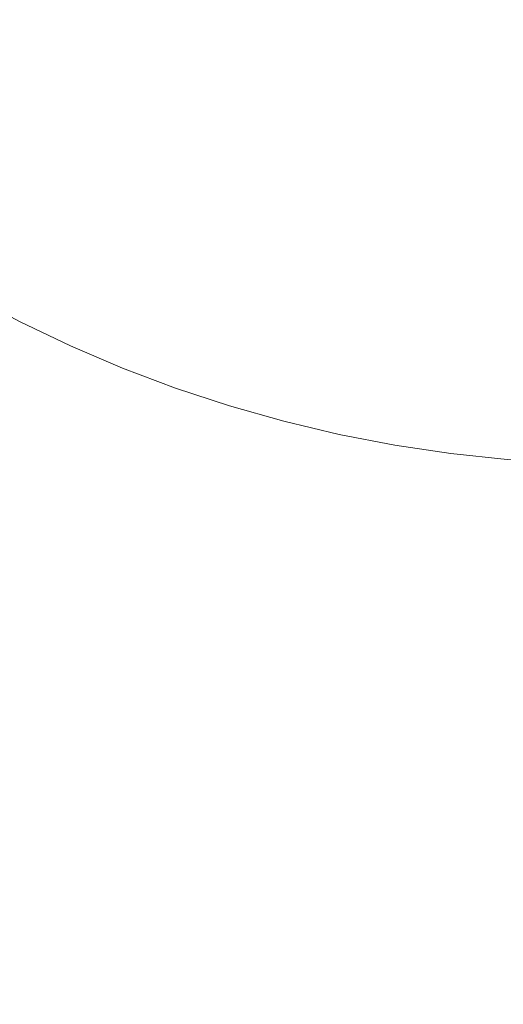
# Model space of a CAD drawing. Header units: centimetres. Extents: x -26 to 27.3, y 37.2 to 39.
# Tile 136 of 256: x -7.9047 to -7.8685, y 37.5596 to 37.6334. Entities that reach past the tile are written whole.
import ezdxf

# ---------------------------------------------------------------- set-up
doc = ezdxf.new("R2010")
doc.units = ezdxf.units.CM
doc.header["$LTSCALE"] = 2.54
doc.layers.add('Lucido design-1', color=7, linetype='Continuous')

# ---------------------------------------------------------------- blocks, each defined once
blk = doc.blocks.new('Gruppo-6-1')
at = {"color": 7, "linetype": 'Continuous', "lineweight": 9}
for points in [[(-25.859734, 38.900112, -349.282667), (-25.859734, 37.300112, -349.282667), (27.240266, 37.300112, -349.282667), (27.240266, 38.900112, -349.282667)], [(-25.859734, 38.900112, -373.24943), (-25.859734, 37.300112, -373.24943), (27.240266, 37.300112, -373.24943), (27.240266, 38.900112, -373.24943)]]:
    blk.add_3dface(points, dxfattribs=at)
for points, invisible_edges in [([(-7.959734, 37.700112, -349.682667), (-7.959734, 38.900112, -349.682667), (9.340266, 38.900112, -349.682667), (9.240266, 37.600112, -349.682667)], 12), ([(-7.959734, 38.900112, -373.64943), (9.340266, 38.900112, -373.64943), (9.240266, 37.600112, -373.64943), (-7.859734, 37.600112, -373.64943)], 10), ([(-7.959734, 37.700112, -373.64943), (-7.959734, 38.900112, -373.64943), (-7.859734, 37.600112, -373.64943)], 10), ([(-7.959734, 37.700112, -349.682667), (9.240266, 37.600112, -349.682667), (-7.859734, 37.600112, -349.682667)], 9), ([(-7.959373, 37.691631, -349.682667), (-7.959644, 37.695868, -349.682667), (-7.959734, 37.700112, -349.682667), (-7.859734, 37.600112, -349.682667)], 12), ([(-7.959373, 37.691631, -373.64943), (-7.959644, 37.695868, -373.64943), (-7.959734, 37.700112, -373.64943), (-7.859734, 37.600112, -373.64943)], 12), ([(-7.859734, 37.600112, -349.682667), (-7.958295, 37.683212, -349.682667), (-7.958924, 37.68741, -349.682667), (-7.959373, 37.691631, -349.682667)], 9), ([(-7.859734, 37.600112, -373.64943), (-7.958295, 37.683212, -373.64943), (-7.958924, 37.68741, -373.64943), (-7.959373, 37.691631, -373.64943)], 9), ([(-7.958295, 37.683212, -349.682667), (-7.876634, 37.60155, -349.682667), (-7.880802, 37.602356, -349.682667)], 9), ([(-7.958295, 37.683212, -349.682667), (-7.900924, 37.608989, -349.682667), (-7.904754, 37.610819, -349.682667)], 9), ([(-7.958295, 37.683212, -349.682667), (-7.889016, 37.604495, -349.682667), (-7.893048, 37.605824, -349.682667), (-7.897019, 37.607323, -349.682667)], 9), ([(-7.958295, 37.683212, -349.682667), (-7.868214, 37.600472, -349.682667), (-7.872435, 37.600922, -349.682667), (-7.876634, 37.60155, -349.682667)], 9), ([(-7.897019, 37.607323, -349.682667), (-7.900924, 37.608989, -349.682667), (-7.958295, 37.683212, -349.682667)], 10), ([(-7.958295, 37.683212, -349.682667), (-7.859734, 37.600112, -349.682667), (-7.863978, 37.600202, -349.682667), (-7.868214, 37.600472, -349.682667)], 9), ([(-7.880802, 37.602356, -349.682667), (-7.884932, 37.603339, -349.682667), (-7.889016, 37.604495, -349.682667), (-7.958295, 37.683212, -349.682667)], 12), ([(-7.956507, 37.674914, -373.64943), (-7.957489, 37.679044, -373.64943), (-7.958295, 37.683212, -373.64943), (-7.859734, 37.600112, -373.64943)], 12), ([(-7.859734, 37.600112, -373.64943), (-7.95535, 37.67083, -373.64943), (-7.956507, 37.674914, -373.64943)], 9), ([(-7.859734, 37.600112, -373.64943), (-7.954021, 37.666798, -373.64943), (-7.95535, 37.67083, -373.64943)], 9), ([(-7.950857, 37.658922, -373.64943), (-7.952523, 37.662826, -373.64943), (-7.954021, 37.666798, -373.64943), (-7.859734, 37.600112, -373.64943)], 12), ([(-7.949026, 37.655092, -373.64943), (-7.950857, 37.658922, -373.64943), (-7.859734, 37.600112, -373.64943)], 10), ([(-7.944887, 37.647681, -373.64943), (-7.947035, 37.651343, -373.64943), (-7.949026, 37.655092, -373.64943), (-7.859734, 37.600112, -373.64943)], 12), ([(-7.859734, 37.600112, -373.64943), (-7.942585, 37.644115, -373.64943), (-7.944887, 37.647681, -373.64943)], 9), ([(-7.859734, 37.600112, -373.64943), (-7.937537, 37.63729, -373.64943), (-7.940133, 37.640649, -373.64943), (-7.942585, 37.644115, -373.64943)], 9), ([(-7.931929, 37.630918, -373.64943), (-7.934801, 37.634045, -373.64943), (-7.937537, 37.63729, -373.64943), (-7.859734, 37.600112, -373.64943)], 12), ([(-7.859734, 37.600112, -373.64943), (-7.928928, 37.627916, -373.64943), (-7.931929, 37.630918, -373.64943)], 9), ([(-7.922556, 37.622308, -373.64943), (-7.925801, 37.625045, -373.64943), (-7.928928, 37.627916, -373.64943), (-7.859734, 37.600112, -373.64943)], 12), ([(-7.919197, 37.619712, -373.64943), (-7.922556, 37.622308, -373.64943), (-7.859734, 37.600112, -373.64943)], 10), ([(-7.859734, 37.600112, -373.64943), (-7.912164, 37.614959, -373.64943), (-7.915731, 37.617261, -373.64943), (-7.919197, 37.619712, -373.64943)], 9), ([(-7.904754, 37.610819, -373.64943), (-7.908503, 37.612811, -373.64943), (-7.912164, 37.614959, -373.64943), (-7.859734, 37.600112, -373.64943)], 12), ([(-7.902539, 37.605415, -349.682744), (-7.90652, 37.607317, -349.682744), (-7.904754, 37.610819, -349.682667), (-7.900924, 37.608989, -349.682667)], 11), ([(-7.902539, 37.605415, -373.649507), (-7.90652, 37.607317, -373.649507), (-7.904754, 37.610819, -373.64943), (-7.900924, 37.608989, -373.64943)], 11), ([(-7.859734, 37.600112, -373.64943), (-7.900924, 37.608989, -373.64943), (-7.904754, 37.610819, -373.64943)], 9), ([(-7.898482, 37.603684, -349.682744), (-7.902539, 37.605415, -349.682744), (-7.900924, 37.608989, -349.682667), (-7.897019, 37.607323, -349.682667)], 11), ([(-7.898482, 37.603684, -373.649507), (-7.902539, 37.605415, -373.649507), (-7.900924, 37.608989, -373.64943), (-7.897019, 37.607323, -373.64943)], 11), ([(-7.859734, 37.600112, -373.64943), (-7.893048, 37.605824, -373.64943), (-7.897019, 37.607323, -373.64943), (-7.900924, 37.608989, -373.64943)], 9), ([(-7.904271, 37.601585, -349.682997), (-7.908412, 37.603564, -349.682997), (-7.90652, 37.607317, -349.682744), (-7.902539, 37.605415, -349.682744)], 15), ([(-7.904271, 37.601585, -373.64976), (-7.908412, 37.603564, -373.64976), (-7.90652, 37.607317, -373.649507), (-7.902539, 37.605415, -373.649507)], 15), ([(-7.894354, 37.602126, -349.682744), (-7.898482, 37.603684, -349.682744), (-7.897019, 37.607323, -349.682667), (-7.893048, 37.605824, -349.682667)], 11), ([(-7.894354, 37.602126, -373.649507), (-7.898482, 37.603684, -373.649507), (-7.897019, 37.607323, -373.64943), (-7.893048, 37.605824, -373.64943)], 11), ([(-7.890165, 37.600745, -349.682744), (-7.894354, 37.602126, -349.682744), (-7.893048, 37.605824, -349.682667), (-7.889016, 37.604495, -349.682667)], 11), ([(-7.890165, 37.600745, -373.649507), (-7.894354, 37.602126, -373.649507), (-7.893048, 37.605824, -373.64943), (-7.889016, 37.604495, -373.64943)], 11), ([(-7.884932, 37.603339, -373.64943), (-7.889016, 37.604495, -373.64943), (-7.893048, 37.605824, -373.64943), (-7.859734, 37.600112, -373.64943)], 12), ([(-7.900049, 37.599783, -349.682997), (-7.904271, 37.601585, -349.682997), (-7.902539, 37.605415, -349.682744), (-7.898482, 37.603684, -349.682744)], 15), ([(-7.900049, 37.599783, -373.64976), (-7.904271, 37.601585, -373.64976), (-7.902539, 37.605415, -373.649507), (-7.898482, 37.603684, -373.649507)], 15), ([(-7.88592, 37.599543, -349.682744), (-7.890165, 37.600745, -349.682744), (-7.889016, 37.604495, -349.682667), (-7.884932, 37.603339, -349.682667)], 11), ([(-7.88592, 37.599543, -373.649507), (-7.890165, 37.600745, -373.649507), (-7.889016, 37.604495, -373.64943), (-7.884932, 37.603339, -373.64943)], 11), ([(-7.905996, 37.597769, -349.683428), (-7.910297, 37.599825, -349.683428), (-7.908412, 37.603564, -349.682997), (-7.904271, 37.601585, -349.682997)], 15), ([(-7.905996, 37.597769, -373.650191), (-7.910297, 37.599825, -373.650191), (-7.908412, 37.603564, -373.64976), (-7.904271, 37.601585, -373.64976)], 15), ([(-7.895755, 37.598163, -349.682997), (-7.900049, 37.599783, -349.682997), (-7.898482, 37.603684, -349.682744), (-7.894354, 37.602126, -349.682744)], 15), ([(-7.895755, 37.598163, -373.64976), (-7.900049, 37.599783, -373.64976), (-7.898482, 37.603684, -373.649507), (-7.894354, 37.602126, -373.649507)], 15), ([(-7.881628, 37.598522, -349.682744), (-7.88592, 37.599543, -349.682744), (-7.884932, 37.603339, -349.682667), (-7.880802, 37.602356, -349.682667)], 11), ([(-7.881628, 37.598522, -373.649507), (-7.88592, 37.599543, -373.649507), (-7.884932, 37.603339, -373.64943), (-7.880802, 37.602356, -373.64943)], 11), ([(-7.859734, 37.600112, -373.64943), (-7.880802, 37.602356, -373.64943), (-7.884932, 37.603339, -373.64943)], 9), ([(-7.891395, 37.596726, -349.682997), (-7.895755, 37.598163, -349.682997), (-7.894354, 37.602126, -349.682744), (-7.890165, 37.600745, -349.682744)], 15), ([(-7.891395, 37.596726, -373.64976), (-7.895755, 37.598163, -373.64976), (-7.894354, 37.602126, -373.649507), (-7.890165, 37.600745, -373.649507)], 15), ([(-7.877297, 37.597685, -349.682744), (-7.881628, 37.598522, -349.682744), (-7.880802, 37.602356, -349.682667), (-7.876634, 37.60155, -349.682667)], 11), ([(-7.877297, 37.597685, -373.649507), (-7.881628, 37.598522, -373.649507), (-7.880802, 37.602356, -373.64943), (-7.876634, 37.60155, -373.64943)], 11), ([(-7.872435, 37.600922, -373.64943), (-7.876634, 37.60155, -373.64943), (-7.880802, 37.602356, -373.64943), (-7.859734, 37.600112, -373.64943)], 12), ([(-7.90161, 37.595898, -349.683428), (-7.905996, 37.597769, -349.683428), (-7.904271, 37.601585, -349.682997), (-7.900049, 37.599783, -349.682997)], 15), ([(-7.90161, 37.595898, -373.650191), (-7.905996, 37.597769, -373.650191), (-7.904271, 37.601585, -373.64976), (-7.900049, 37.599783, -373.64976)], 15), ([(-7.872934, 37.597031, -349.682744), (-7.877297, 37.597685, -349.682744), (-7.876634, 37.60155, -349.682667), (-7.872435, 37.600922, -349.682667)], 11), ([(-7.872934, 37.597031, -373.649507), (-7.877297, 37.597685, -373.649507), (-7.876634, 37.60155, -373.64943), (-7.872435, 37.600922, -373.64943)], 11), ([(-7.886979, 37.595475, -349.682997), (-7.891395, 37.596726, -349.682997), (-7.890165, 37.600745, -349.682744), (-7.88592, 37.599543, -349.682744)], 15), ([(-7.886979, 37.595475, -373.64976), (-7.891395, 37.596726, -373.64976), (-7.890165, 37.600745, -373.649507), (-7.88592, 37.599543, -373.649507)], 15), ([(-7.868547, 37.596564, -349.682744), (-7.872934, 37.597031, -349.682744), (-7.872435, 37.600922, -349.682667), (-7.868214, 37.600472, -349.682667)], 11), ([(-7.868547, 37.596564, -373.649507), (-7.872934, 37.597031, -373.649507), (-7.872435, 37.600922, -373.64943), (-7.868214, 37.600472, -373.64943)], 11), ([(-7.859734, 37.600112, -373.64943), (-7.863978, 37.600202, -373.64943), (-7.868214, 37.600472, -373.64943), (-7.872435, 37.600922, -373.64943)], 8), ([(-7.89715, 37.594215, -349.683428), (-7.90161, 37.595898, -349.683428), (-7.900049, 37.599783, -349.682997), (-7.895755, 37.598163, -349.682997)], 15), ([(-7.89715, 37.594215, -373.650191), (-7.90161, 37.595898, -373.650191), (-7.900049, 37.599783, -373.64976), (-7.895755, 37.598163, -373.64976)], 15), ([(-7.864144, 37.596283, -349.682744), (-7.868547, 37.596564, -349.682744), (-7.868214, 37.600472, -349.682667), (-7.863978, 37.600202, -349.682667)], 11), ([(-7.864144, 37.596283, -373.649507), (-7.868547, 37.596564, -373.649507), (-7.868214, 37.600472, -373.64943), (-7.863978, 37.600202, -373.64943)], 11), ([(-7.882514, 37.594413, -349.682997), (-7.886979, 37.595475, -349.682997), (-7.88592, 37.599543, -349.682744), (-7.881628, 37.598522, -349.682744)], 15), ([(-7.882514, 37.594413, -373.64976), (-7.886979, 37.595475, -373.64976), (-7.88592, 37.599543, -373.649507), (-7.881628, 37.598522, -373.649507)], 15), ([(-7.878007, 37.593542, -349.682997), (-7.882514, 37.594413, -349.682997), (-7.881628, 37.598522, -349.682744), (-7.877297, 37.597685, -349.682744)], 15), ([(-7.878007, 37.593542, -373.64976), (-7.882514, 37.594413, -373.64976), (-7.881628, 37.598522, -373.649507), (-7.877297, 37.597685, -373.649507)], 15), ([(-7.903162, 37.592037, -349.684033), (-7.90771, 37.593977, -349.684033), (-7.905996, 37.597769, -349.683428), (-7.90161, 37.595898, -349.683428)], 15), ([(-7.903162, 37.592037, -373.650796), (-7.90771, 37.593977, -373.650796), (-7.905996, 37.597769, -373.650191), (-7.90161, 37.595898, -373.650191)], 15), ([(-7.892622, 37.592722, -349.683428), (-7.89715, 37.594215, -349.683428), (-7.895755, 37.598163, -349.682997), (-7.891395, 37.596726, -349.682997)], 15), ([(-7.892622, 37.592722, -373.650191), (-7.89715, 37.594215, -373.650191), (-7.895755, 37.598163, -373.64976), (-7.891395, 37.596726, -373.64976)], 15), ([(-7.873468, 37.592862, -349.682997), (-7.878007, 37.593542, -349.682997), (-7.877297, 37.597685, -349.682744), (-7.872934, 37.597031, -349.682744)], 15), ([(-7.873468, 37.592862, -373.64976), (-7.878007, 37.593542, -373.64976), (-7.877297, 37.597685, -373.649507), (-7.872934, 37.597031, -373.649507)], 15), ([(-7.868903, 37.592376, -349.682997), (-7.873468, 37.592862, -349.682997), (-7.872934, 37.597031, -349.682744), (-7.868547, 37.596564, -349.682744)], 15), ([(-7.868903, 37.592376, -373.64976), (-7.873468, 37.592862, -373.64976), (-7.872934, 37.597031, -373.649507), (-7.868547, 37.596564, -373.649507)], 15), ([(-7.888034, 37.591423, -349.683428), (-7.892622, 37.592722, -349.683428), (-7.891395, 37.596726, -349.682997), (-7.886979, 37.595475, -349.682997)], 15), ([(-7.888034, 37.591423, -373.650191), (-7.892622, 37.592722, -373.650191), (-7.891395, 37.596726, -373.64976), (-7.886979, 37.595475, -373.64976)], 15), ([(-7.864323, 37.592084, -349.682997), (-7.868903, 37.592376, -349.682997), (-7.868547, 37.596564, -349.682744), (-7.864144, 37.596283, -349.682744)], 15), ([(-7.864323, 37.592084, -373.64976), (-7.868903, 37.592376, -373.64976), (-7.868547, 37.596564, -373.649507), (-7.864144, 37.596283, -373.649507)], 15), ([(-7.898536, 37.590291, -349.684033), (-7.903162, 37.592037, -349.684033), (-7.90161, 37.595898, -349.683428), (-7.89715, 37.594215, -349.683428)], 15), ([(-7.898536, 37.590291, -373.650796), (-7.903162, 37.592037, -373.650796), (-7.90161, 37.595898, -373.650191), (-7.89715, 37.594215, -373.650191)], 15), ([(-7.883396, 37.59032, -349.683428), (-7.888034, 37.591423, -349.683428), (-7.886979, 37.595475, -349.682997), (-7.882514, 37.594413, -349.682997)], 15), ([(-7.883396, 37.59032, -373.650191), (-7.888034, 37.591423, -373.650191), (-7.886979, 37.595475, -373.64976), (-7.882514, 37.594413, -373.64976)], 15), ([(-7.904701, 37.588206, -349.684812), (-7.90941, 37.590216, -349.684812), (-7.90771, 37.593977, -349.684033), (-7.903162, 37.592037, -349.684033)], 15), ([(-7.904701, 37.588206, -373.651575), (-7.90941, 37.590216, -373.651575), (-7.90771, 37.593977, -373.650796), (-7.903162, 37.592037, -373.650796)], 15), ([(-7.89384, 37.588743, -349.684033), (-7.898536, 37.590291, -349.684033), (-7.89715, 37.594215, -349.683428), (-7.892622, 37.592722, -349.683428)], 15), ([(-7.89384, 37.588743, -373.650796), (-7.898536, 37.590291, -373.650796), (-7.89715, 37.594215, -373.650191), (-7.892622, 37.592722, -373.650191)], 15), ([(-7.878715, 37.589415, -349.683428), (-7.883396, 37.59032, -349.683428), (-7.882514, 37.594413, -349.682997), (-7.878007, 37.593542, -349.682997)], 15), ([(-7.878715, 37.589415, -373.650191), (-7.883396, 37.59032, -373.650191), (-7.882514, 37.594413, -373.64976), (-7.878007, 37.593542, -373.64976)], 15), ([(-7.873999, 37.588709, -349.683428), (-7.878715, 37.589415, -349.683428), (-7.878007, 37.593542, -349.682997), (-7.873468, 37.592862, -349.682997)], 15), ([(-7.873999, 37.588709, -373.650191), (-7.878715, 37.589415, -373.650191), (-7.878007, 37.593542, -373.64976), (-7.873468, 37.592862, -373.64976)], 15), ([(-7.889083, 37.587396, -349.684033), (-7.89384, 37.588743, -349.684033), (-7.892622, 37.592722, -349.683428), (-7.888034, 37.591423, -349.683428)], 15), ([(-7.889083, 37.587396, -373.650796), (-7.89384, 37.588743, -373.650796), (-7.892622, 37.592722, -373.650191), (-7.888034, 37.591423, -373.650191)], 15), ([(-7.869259, 37.588204, -349.683428), (-7.873999, 37.588709, -349.683428), (-7.873468, 37.592862, -349.682997), (-7.868903, 37.592376, -349.682997)], 15), ([(-7.869259, 37.588204, -373.650191), (-7.873999, 37.588709, -373.650191), (-7.873468, 37.592862, -373.64976), (-7.868903, 37.592376, -373.64976)], 15), ([(-7.899911, 37.586399, -349.684812), (-7.904701, 37.588206, -349.684812), (-7.903162, 37.592037, -349.684033), (-7.898536, 37.590291, -349.684033)], 15), ([(-7.899911, 37.586399, -373.651575), (-7.904701, 37.588206, -373.651575), (-7.903162, 37.592037, -373.650796), (-7.898536, 37.590291, -373.650796)], 15), ([(-7.8645, 37.5879, -349.683428), (-7.869259, 37.588204, -349.683428), (-7.868903, 37.592376, -349.682997), (-7.864323, 37.592084, -349.682997)], 15), ([(-7.8645, 37.5879, -373.650191), (-7.869259, 37.588204, -373.650191), (-7.868903, 37.592376, -373.64976), (-7.864323, 37.592084, -373.64976)], 15), ([(-7.884272, 37.586252, -349.684033), (-7.889083, 37.587396, -349.684033), (-7.888034, 37.591423, -349.683428), (-7.883396, 37.59032, -349.683428)], 15), ([(-7.884272, 37.586252, -373.650796), (-7.889083, 37.587396, -373.650796), (-7.888034, 37.591423, -373.650191), (-7.883396, 37.59032, -373.650191)], 15), ([(-7.906225, 37.584413, -349.685763), (-7.911094, 37.586491, -349.685763), (-7.90941, 37.590216, -349.684812), (-7.904701, 37.588206, -349.684812)], 15), ([(-7.906225, 37.584413, -373.652526), (-7.911094, 37.586491, -373.652526), (-7.90941, 37.590216, -373.651575), (-7.904701, 37.588206, -373.651575)], 15), ([(-7.895049, 37.584796, -349.684812), (-7.899911, 37.586399, -349.684812), (-7.898536, 37.590291, -349.684033), (-7.89384, 37.588743, -349.684033)], 15), ([(-7.895049, 37.584796, -373.651575), (-7.899911, 37.586399, -373.651575), (-7.898536, 37.590291, -373.650796), (-7.89384, 37.588743, -373.650796)], 15), ([(-7.879418, 37.585313, -349.684033), (-7.884272, 37.586252, -349.684033), (-7.883396, 37.59032, -349.683428), (-7.878715, 37.589415, -349.683428)], 15), ([(-7.879418, 37.585313, -373.650796), (-7.884272, 37.586252, -373.650796), (-7.883396, 37.59032, -373.650191), (-7.878715, 37.589415, -373.650191)], 15), ([(-7.890123, 37.583401, -349.684812), (-7.895049, 37.584796, -349.684812), (-7.89384, 37.588743, -349.684033), (-7.889083, 37.587396, -349.684033)], 15), ([(-7.890123, 37.583401, -373.651575), (-7.895049, 37.584796, -373.651575), (-7.89384, 37.588743, -373.650796), (-7.889083, 37.587396, -373.650796)], 15), ([(-7.874528, 37.584581, -349.684033), (-7.879418, 37.585313, -349.684033), (-7.878715, 37.589415, -349.683428), (-7.873999, 37.588709, -349.683428)], 15), ([(-7.874528, 37.584581, -373.650796), (-7.879418, 37.585313, -373.650796), (-7.878715, 37.589415, -373.650191), (-7.873999, 37.588709, -373.650191)], 15), ([(-7.869611, 37.584057, -349.684033), (-7.874528, 37.584581, -349.684033), (-7.873999, 37.588709, -349.683428), (-7.869259, 37.588204, -349.683428)], 15), ([(-7.869611, 37.584057, -373.650796), (-7.874528, 37.584581, -373.650796), (-7.873999, 37.588709, -373.650191), (-7.869259, 37.588204, -373.650191)], 15), ([(-7.901273, 37.582544, -349.685763), (-7.906225, 37.584413, -349.685763), (-7.904701, 37.588206, -349.684812), (-7.899911, 37.586399, -349.684812)], 15), ([(-7.901273, 37.582544, -373.652526), (-7.906225, 37.584413, -373.652526), (-7.904701, 37.588206, -373.651575), (-7.899911, 37.586399, -373.651575)], 15), ([(-7.864677, 37.583743, -349.684033), (-7.869611, 37.584057, -349.684033), (-7.869259, 37.588204, -349.683428), (-7.8645, 37.5879, -349.683428)], 15), ([(-7.864677, 37.583743, -373.650796), (-7.869611, 37.584057, -373.650796), (-7.869259, 37.588204, -373.650191), (-7.8645, 37.5879, -373.650191)], 15), ([(-7.885142, 37.582217, -349.684812), (-7.890123, 37.583401, -349.684812), (-7.889083, 37.587396, -349.684033), (-7.884272, 37.586252, -349.684033)], 15), ([(-7.885142, 37.582217, -373.651575), (-7.890123, 37.583401, -373.651575), (-7.889083, 37.587396, -373.650796), (-7.884272, 37.586252, -373.650796)], 15), ([(-7.896246, 37.580887, -349.685763), (-7.901273, 37.582544, -349.685763), (-7.899911, 37.586399, -349.684812), (-7.895049, 37.584796, -349.684812)], 15), ([(-7.896246, 37.580887, -373.652526), (-7.901273, 37.582544, -373.652526), (-7.899911, 37.586399, -373.651575), (-7.895049, 37.584796, -373.651575)], 15), ([(-7.880116, 37.581244, -349.684812), (-7.885142, 37.582217, -349.684812), (-7.884272, 37.586252, -349.684033), (-7.879418, 37.585313, -349.684033)], 15), ([(-7.880116, 37.581244, -373.651575), (-7.885142, 37.582217, -373.651575), (-7.884272, 37.586252, -373.650796), (-7.879418, 37.585313, -373.650796)], 15), ([(-7.875052, 37.580486, -349.684812), (-7.880116, 37.581244, -349.684812), (-7.879418, 37.585313, -349.684033), (-7.874528, 37.584581, -349.684033)], 15), ([(-7.875052, 37.580486, -373.651575), (-7.880116, 37.581244, -373.651575), (-7.879418, 37.585313, -373.650796), (-7.874528, 37.584581, -373.650796)], 15), ([(-7.902619, 37.578735, -349.686883), (-7.907732, 37.580664, -349.686883), (-7.906225, 37.584413, -349.685763), (-7.901273, 37.582544, -349.685763)], 15), ([(-7.902619, 37.578735, -373.653646), (-7.907732, 37.580664, -373.653646), (-7.906225, 37.584413, -373.652526), (-7.901273, 37.582544, -373.652526)], 15), ([(-7.891153, 37.579445, -349.685763), (-7.896246, 37.580887, -349.685763), (-7.895049, 37.584796, -349.684812), (-7.890123, 37.583401, -349.684812)], 15), ([(-7.891153, 37.579445, -373.652526), (-7.896246, 37.580887, -373.652526), (-7.895049, 37.584796, -373.651575), (-7.890123, 37.583401, -373.651575)], 15), ([(-7.869962, 37.579944, -349.684812), (-7.875052, 37.580486, -349.684812), (-7.874528, 37.584581, -349.684033), (-7.869611, 37.584057, -349.684033)], 15), ([(-7.869962, 37.579944, -373.651575), (-7.875052, 37.580486, -373.651575), (-7.874528, 37.584581, -373.650796), (-7.869611, 37.584057, -373.650796)], 15), ([(-7.864852, 37.579618, -349.684812), (-7.869962, 37.579944, -349.684812), (-7.869611, 37.584057, -349.684033), (-7.864677, 37.583743, -349.684033)], 15), ([(-7.864852, 37.579618, -373.651575), (-7.869962, 37.579944, -373.651575), (-7.869611, 37.584057, -373.650796), (-7.864677, 37.583743, -373.650796)], 15), ([(-7.886003, 37.578221, -349.685763), (-7.891153, 37.579445, -349.685763), (-7.890123, 37.583401, -349.684812), (-7.885142, 37.582217, -349.684812)], 15), ([(-7.886003, 37.578221, -373.652526), (-7.891153, 37.579445, -373.652526), (-7.890123, 37.583401, -373.651575), (-7.885142, 37.582217, -373.651575)], 15), ([(-7.897429, 37.577024, -349.686883), (-7.902619, 37.578735, -349.686883), (-7.901273, 37.582544, -349.685763), (-7.896246, 37.580887, -349.685763)], 15), ([(-7.897429, 37.577024, -373.653646), (-7.902619, 37.578735, -373.653646), (-7.901273, 37.582544, -373.652526), (-7.896246, 37.580887, -373.652526)], 15), ([(-7.880806, 37.577215, -349.685763), (-7.886003, 37.578221, -349.685763), (-7.885142, 37.582217, -349.684812), (-7.880116, 37.581244, -349.684812)], 15), ([(-7.880806, 37.577215, -373.652526), (-7.886003, 37.578221, -373.652526), (-7.885142, 37.582217, -373.651575), (-7.880116, 37.581244, -373.651575)], 15), ([(-7.903947, 37.574976, -349.68817), (-7.909218, 37.576966, -349.68817), (-7.907732, 37.580664, -349.686883), (-7.902619, 37.578735, -349.686883)], 15), ([(-7.903947, 37.574976, -373.654933), (-7.909218, 37.576966, -373.654933), (-7.907732, 37.580664, -373.653646), (-7.902619, 37.578735, -373.653646)], 15), ([(-7.892171, 37.575535, -349.686883), (-7.897429, 37.577024, -349.686883), (-7.896246, 37.580887, -349.685763), (-7.891153, 37.579445, -349.685763)], 15), ([(-7.892171, 37.575535, -373.653646), (-7.897429, 37.577024, -373.653646), (-7.896246, 37.580887, -373.652526), (-7.891153, 37.579445, -373.652526)], 15), ([(-7.875572, 37.576432, -349.685763), (-7.880806, 37.577215, -349.685763), (-7.880116, 37.581244, -349.684812), (-7.875052, 37.580486, -349.684812)], 15), ([(-7.875572, 37.576432, -373.652526), (-7.880806, 37.577215, -373.652526), (-7.880116, 37.581244, -373.651575), (-7.875052, 37.580486, -373.651575)], 15), ([(-7.870308, 37.575871, -349.685763), (-7.875572, 37.576432, -349.685763), (-7.875052, 37.580486, -349.684812), (-7.869962, 37.579944, -349.684812)], 15), ([(-7.870308, 37.575871, -373.652526), (-7.875572, 37.576432, -373.652526), (-7.875052, 37.580486, -373.651575), (-7.869962, 37.579944, -373.651575)], 15), ([(-7.865026, 37.575534, -349.685763), (-7.870308, 37.575871, -349.685763), (-7.869962, 37.579944, -349.684812), (-7.864852, 37.579618, -349.684812)], 15), ([(-7.865026, 37.575534, -373.652526), (-7.870308, 37.575871, -373.652526), (-7.869962, 37.579944, -373.651575), (-7.864852, 37.579618, -373.651575)], 15), ([(-7.886855, 37.574271, -349.686883), (-7.892171, 37.575535, -349.686883), (-7.891153, 37.579445, -349.685763), (-7.886003, 37.578221, -349.685763)], 15), ([(-7.886855, 37.574271, -373.653646), (-7.892171, 37.575535, -373.653646), (-7.891153, 37.579445, -373.652526), (-7.886003, 37.578221, -373.652526)], 15), ([(-7.898596, 37.573213, -349.68817), (-7.903947, 37.574976, -349.68817), (-7.902619, 37.578735, -349.686883), (-7.897429, 37.577024, -349.686883)], 15), ([(-7.898596, 37.573213, -373.654933), (-7.903947, 37.574976, -373.654933), (-7.902619, 37.578735, -373.653646), (-7.897429, 37.577024, -373.653646)], 15), ([(-7.881489, 37.573233, -349.686883), (-7.886855, 37.574271, -349.686883), (-7.886003, 37.578221, -349.685763), (-7.880806, 37.577215, -349.685763)], 15), ([(-7.881489, 37.573233, -373.653646), (-7.886855, 37.574271, -373.653646), (-7.886003, 37.578221, -373.652526), (-7.880806, 37.577215, -373.652526)], 15), ([(-7.905254, 37.571276, -349.689622), (-7.910681, 37.573324, -349.689622), (-7.909218, 37.576966, -349.68817), (-7.903947, 37.574976, -349.68817)], 15), ([(-7.905254, 37.571276, -373.656385), (-7.910681, 37.573324, -373.656385), (-7.909218, 37.576966, -373.654933), (-7.903947, 37.574976, -373.654933)], 15), ([(-7.893175, 37.571678, -349.68817), (-7.898596, 37.573213, -349.68817), (-7.897429, 37.577024, -349.686883), (-7.892171, 37.575535, -349.686883)], 15), ([(-7.893175, 37.571678, -373.654933), (-7.898596, 37.573213, -373.654933), (-7.897429, 37.577024, -373.653646), (-7.892171, 37.575535, -373.653646)], 15), ([(-7.876085, 37.572424, -349.686883), (-7.881489, 37.573233, -349.686883), (-7.880806, 37.577215, -349.685763), (-7.875572, 37.576432, -349.685763)], 15), ([(-7.876085, 37.572424, -373.653646), (-7.881489, 37.573233, -373.653646), (-7.880806, 37.577215, -373.652526), (-7.875572, 37.576432, -373.652526)], 15), ([(-7.870651, 37.571845, -349.686883), (-7.876085, 37.572424, -349.686883), (-7.875572, 37.576432, -349.685763), (-7.870308, 37.575871, -349.685763)], 15), ([(-7.870651, 37.571845, -373.653646), (-7.876085, 37.572424, -373.653646), (-7.875572, 37.576432, -373.652526), (-7.870308, 37.575871, -373.652526)], 15), ([(-7.887694, 37.570374, -349.68817), (-7.893175, 37.571678, -349.68817), (-7.892171, 37.575535, -349.686883), (-7.886855, 37.574271, -349.686883)], 15), ([(-7.887694, 37.570374, -373.654933), (-7.893175, 37.571678, -373.654933), (-7.892171, 37.575535, -373.653646), (-7.886855, 37.574271, -373.653646)], 15), ([(-7.865197, 37.571497, -349.686883), (-7.870651, 37.571845, -349.686883), (-7.870308, 37.575871, -349.685763), (-7.865026, 37.575534, -349.685763)], 15), ([(-7.865197, 37.571497, -373.653646), (-7.870651, 37.571845, -373.653646), (-7.870308, 37.575871, -373.652526), (-7.865026, 37.575534, -373.652526)], 15), ([(-7.899745, 37.56946, -349.689622), (-7.905254, 37.571276, -349.689622), (-7.903947, 37.574976, -349.68817), (-7.898596, 37.573213, -349.68817)], 15), ([(-7.899745, 37.56946, -373.656385), (-7.905254, 37.571276, -373.656385), (-7.903947, 37.574976, -373.654933), (-7.898596, 37.573213, -373.654933)], 15), ([(-7.882163, 37.569304, -349.68817), (-7.887694, 37.570374, -349.68817), (-7.886855, 37.574271, -349.686883), (-7.881489, 37.573233, -349.686883)], 15), ([(-7.882163, 37.569304, -373.654933), (-7.887694, 37.570374, -373.654933), (-7.886855, 37.574271, -373.653646), (-7.881489, 37.573233, -373.653646)], 15), ([(-7.894164, 37.567879, -349.689622), (-7.899745, 37.56946, -349.689622), (-7.898596, 37.573213, -349.68817), (-7.893175, 37.571678, -349.68817)], 15), ([(-7.894164, 37.567879, -373.656385), (-7.899745, 37.56946, -373.656385), (-7.898596, 37.573213, -373.654933), (-7.893175, 37.571678, -373.654933)], 15), ([(-7.876591, 37.56847, -349.68817), (-7.882163, 37.569304, -349.68817), (-7.881489, 37.573233, -349.686883), (-7.876085, 37.572424, -349.686883)], 15), ([(-7.876591, 37.56847, -373.654933), (-7.882163, 37.569304, -373.654933), (-7.881489, 37.573233, -373.653646), (-7.876085, 37.572424, -373.653646)], 15), ([(-7.870989, 37.567873, -349.68817), (-7.876591, 37.56847, -349.68817), (-7.876085, 37.572424, -349.686883), (-7.870651, 37.571845, -349.686883)], 15), ([(-7.870989, 37.567873, -373.654933), (-7.876591, 37.56847, -373.654933), (-7.876085, 37.572424, -373.653646), (-7.870651, 37.571845, -373.653646)], 15), ([(-7.865366, 37.567515, -349.68817), (-7.870989, 37.567873, -349.68817), (-7.870651, 37.571845, -349.686883), (-7.865197, 37.571497, -349.686883)], 15), ([(-7.865366, 37.567515, -373.654933), (-7.870989, 37.567873, -373.654933), (-7.870651, 37.571845, -373.653646), (-7.865197, 37.571497, -373.653646)], 15), ([(-7.900875, 37.565772, -349.691235), (-7.90654, 37.567639, -349.691235), (-7.905254, 37.571276, -349.689622), (-7.899745, 37.56946, -349.689622)], 15), ([(-7.900875, 37.565772, -373.657998), (-7.90654, 37.567639, -373.657998), (-7.905254, 37.571276, -373.656385), (-7.899745, 37.56946, -373.656385)], 15), ([(-7.888521, 37.566537, -349.689622), (-7.894164, 37.567879, -349.689622), (-7.893175, 37.571678, -349.68817), (-7.887694, 37.570374, -349.68817)], 15), ([(-7.888521, 37.566537, -373.656385), (-7.894164, 37.567879, -373.656385), (-7.893175, 37.571678, -373.654933), (-7.887694, 37.570374, -373.654933)], 15), ([(-7.882826, 37.565436, -349.689622), (-7.888521, 37.566537, -349.689622), (-7.887694, 37.570374, -349.68817), (-7.882163, 37.569304, -349.68817)], 15), ([(-7.882826, 37.565436, -373.656385), (-7.888521, 37.566537, -373.656385), (-7.887694, 37.570374, -373.654933), (-7.882163, 37.569304, -373.654933)], 15), ([(-7.895136, 37.564146, -349.691235), (-7.900875, 37.565772, -349.691235), (-7.899745, 37.56946, -349.689622), (-7.894164, 37.567879, -349.689622)], 15), ([(-7.895136, 37.564146, -373.657998), (-7.900875, 37.565772, -373.657998), (-7.899745, 37.56946, -373.656385), (-7.894164, 37.567879, -373.656385)], 15), ([(-7.87709, 37.564577, -349.689622), (-7.882826, 37.565436, -349.689622), (-7.882163, 37.569304, -349.68817), (-7.876591, 37.56847, -349.68817)], 15), ([(-7.87709, 37.564577, -373.656385), (-7.882826, 37.565436, -373.656385), (-7.882163, 37.569304, -373.654933), (-7.876591, 37.56847, -373.654933)], 15), ([(-7.871322, 37.563963, -349.689622), (-7.87709, 37.564577, -349.689622), (-7.876591, 37.56847, -349.68817), (-7.870989, 37.567873, -349.68817)], 15), ([(-7.871322, 37.563963, -373.656385), (-7.87709, 37.564577, -373.656385), (-7.876591, 37.56847, -373.654933), (-7.870989, 37.567873, -373.654933)], 15), ([(-7.901983, 37.562154, -349.693006), (-7.9078, 37.564072, -349.693006), (-7.90654, 37.567639, -349.691235), (-7.900875, 37.565772, -349.691235)], 15), ([(-7.901983, 37.562154, -373.659769), (-7.9078, 37.564072, -373.659769), (-7.90654, 37.567639, -373.657998), (-7.900875, 37.565772, -373.657998)], 15), ([(-7.889334, 37.562766, -349.691235), (-7.895136, 37.564146, -349.691235), (-7.894164, 37.567879, -349.689622), (-7.888521, 37.566537, -349.689622)], 15), ([(-7.889334, 37.562766, -373.657998), (-7.895136, 37.564146, -373.657998), (-7.894164, 37.567879, -373.656385), (-7.888521, 37.566537, -373.656385)], 15), ([(-7.865533, 37.563593, -349.689622), (-7.871322, 37.563963, -349.689622), (-7.870989, 37.567873, -349.68817), (-7.865366, 37.567515, -349.68817)], 15), ([(-7.865533, 37.563593, -373.656385), (-7.871322, 37.563963, -373.656385), (-7.870989, 37.567873, -373.654933), (-7.865366, 37.567515, -373.654933)], 15), ([(-7.883478, 37.561634, -349.691235), (-7.889334, 37.562766, -349.691235), (-7.888521, 37.566537, -349.689622), (-7.882826, 37.565436, -349.689622)], 15), ([(-7.883478, 37.561634, -373.657998), (-7.889334, 37.562766, -373.657998), (-7.888521, 37.566537, -373.656385), (-7.882826, 37.565436, -373.656385)], 15), ([(-7.89609, 37.560485, -349.693006), (-7.901983, 37.562154, -349.693006), (-7.900875, 37.565772, -349.691235), (-7.895136, 37.564146, -349.691235)], 15), ([(-7.89609, 37.560485, -373.659769), (-7.901983, 37.562154, -373.659769), (-7.900875, 37.565772, -373.657998), (-7.895136, 37.564146, -373.657998)], 15), ([(-7.87758, 37.560751, -349.691235), (-7.883478, 37.561634, -349.691235), (-7.882826, 37.565436, -349.689622), (-7.87709, 37.564577, -349.689622)], 15), ([(-7.87758, 37.560751, -373.657998), (-7.883478, 37.561634, -373.657998), (-7.882826, 37.565436, -373.656385), (-7.87709, 37.564577, -373.656385)], 15), ([(-7.871649, 37.560119, -349.691235), (-7.87758, 37.560751, -349.691235), (-7.87709, 37.564577, -349.689622), (-7.871322, 37.563963, -349.689622)], 15), ([(-7.871649, 37.560119, -373.657998), (-7.87758, 37.560751, -373.657998), (-7.87709, 37.564577, -373.656385), (-7.871322, 37.563963, -373.656385)], 15), ([(-7.903067, 37.558614, -349.694931), (-7.909033, 37.560581, -349.694931), (-7.9078, 37.564072, -349.693006), (-7.901983, 37.562154, -349.693006)], 15), ([(-7.903067, 37.558614, -373.661694), (-7.909033, 37.560581, -373.661694), (-7.9078, 37.564072, -373.659769), (-7.901983, 37.562154, -373.659769)], 15), ([(-7.890131, 37.559068, -349.693006), (-7.89609, 37.560485, -349.693006), (-7.895136, 37.564146, -349.691235), (-7.889334, 37.562766, -349.691235)], 15), ([(-7.890131, 37.559068, -373.659769), (-7.89609, 37.560485, -373.659769), (-7.895136, 37.564146, -373.657998), (-7.889334, 37.562766, -373.657998)], 15), ([(-7.865697, 37.55974, -349.691235), (-7.871649, 37.560119, -349.691235), (-7.871322, 37.563963, -349.689622), (-7.865533, 37.563593, -349.689622)], 15), ([(-7.865697, 37.55974, -373.657998), (-7.871649, 37.560119, -373.657998), (-7.871322, 37.563963, -373.656385), (-7.865533, 37.563593, -373.656385)], 15), ([(-7.897023, 37.556902, -349.694931), (-7.903067, 37.558614, -349.694931), (-7.901983, 37.562154, -349.693006), (-7.89609, 37.560485, -349.693006)], 15), ([(-7.897023, 37.556902, -373.661694), (-7.903067, 37.558614, -373.661694), (-7.901983, 37.562154, -373.659769), (-7.89609, 37.560485, -373.659769)], 15), ([(-7.884117, 37.557905, -349.693006), (-7.890131, 37.559068, -349.693006), (-7.889334, 37.562766, -349.691235), (-7.883478, 37.561634, -349.691235)], 15), ([(-7.884117, 37.557905, -373.659769), (-7.890131, 37.559068, -373.659769), (-7.889334, 37.562766, -373.657998), (-7.883478, 37.561634, -373.657998)], 15), ([(-7.87806, 37.556999, -349.693006), (-7.884117, 37.557905, -349.693006), (-7.883478, 37.561634, -349.691235), (-7.87758, 37.560751, -349.691235)], 15), ([(-7.87806, 37.556999, -373.659769), (-7.884117, 37.557905, -373.659769), (-7.883478, 37.561634, -373.657998), (-7.87758, 37.560751, -373.657998)], 15), ([(-7.87197, 37.55635, -349.693006), (-7.87806, 37.556999, -349.693006), (-7.87758, 37.560751, -349.691235), (-7.871649, 37.560119, -349.691235)], 15), ([(-7.87197, 37.55635, -373.659769), (-7.87806, 37.556999, -373.659769), (-7.87758, 37.560751, -373.657998), (-7.871649, 37.560119, -373.657998)], 15), ([(-7.904126, 37.555157, -349.697008), (-7.910238, 37.557171, -349.697008), (-7.909033, 37.560581, -349.694931), (-7.903067, 37.558614, -349.694931)], 15), ([(-7.904126, 37.555157, -373.663771), (-7.910238, 37.557171, -373.663771), (-7.909033, 37.560581, -373.661694), (-7.903067, 37.558614, -373.661694)], 15), ([(-7.890911, 37.555449, -349.694931), (-7.897023, 37.556902, -349.694931), (-7.89609, 37.560485, -349.693006), (-7.890131, 37.559068, -349.693006)], 15), ([(-7.890911, 37.555449, -373.661694), (-7.897023, 37.556902, -373.661694), (-7.89609, 37.560485, -373.659769), (-7.890131, 37.559068, -373.659769)], 15), ([(-7.865857, 37.55596, -349.693006), (-7.87197, 37.55635, -349.693006), (-7.871649, 37.560119, -349.691235), (-7.865697, 37.55974, -349.691235)], 15), ([(-7.865857, 37.55596, -373.659769), (-7.87197, 37.55635, -373.659769), (-7.871649, 37.560119, -373.657998), (-7.865697, 37.55974, -373.657998)], 15)]:
    blk.add_3dface(points, dxfattribs=dict(at, invisible_edges=invisible_edges))

msp = doc.modelspace()

# ---------------------------------------------------------------- block references
at = {"layer": 'Lucido design-1', "color": 7}
msp.add_blockref('Gruppo-6-1', (0, 0), dxfattribs=at)

doc.saveas('drawing.dxf')
